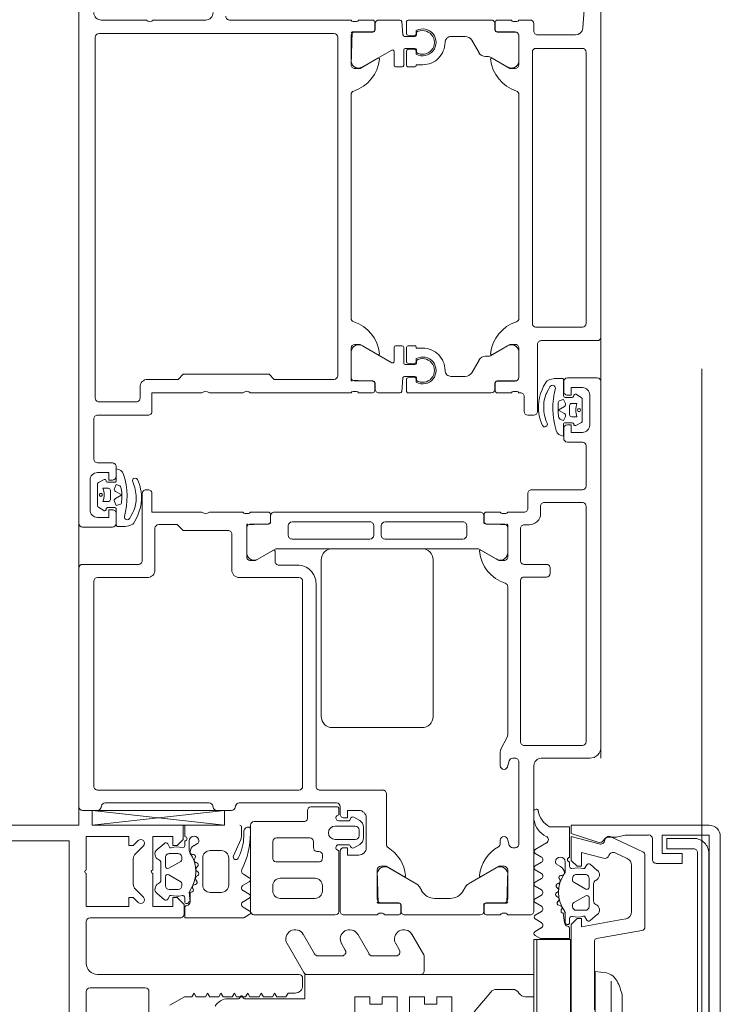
# Model space of a CAD drawing. Header units: centimetres. Extents: x -1434 to 23895, y -8842 to 3590.
# Tile 59 of 75: x 22535 to 22545, y 1428 to 1441. Entities that reach past the tile are written whole.
import ezdxf

# ---------------------------------------------------------------- set-up
doc = ezdxf.new("R2010")
doc.units = ezdxf.units.CM
doc.linetypes.add('Ponad', pattern=[39.688, 23.813, -15.875])
for name, color, linetype, lineweight in [('A-DETL-GENF', 92, 'Continuous', 13), ('A-DOOR', 31, 'Continuous', 13), ('A-FLOR-OVHD', 1, 'Ponad', 9), ('A-GLAZ-CWMG', 51, 'Continuous', 9)]:
    doc.layers.add(name, color=color, linetype=linetype, lineweight=lineweight)

# ---------------------------------------------------------------- blocks, each defined once
blk = doc.blocks.new('Rectangular Mullion - SI_CovCap-20mm_Mull-85mm-2281818-piętro typowe I-IV - stan projektowany Klatka schodowa')
at = {"layer": 'A-DETL-GENF', "lineweight": 9}
for p, q in [((-2.5, 12.2), (-2.5, 6.54)), ((-2.29, 12.144), (-2.29, 6.54)), ((-1.26, 5.95), (-1.26, 4.74)), ((-0.32, 5.21), (-0.32, 5.95)), ((-0.27, 6), (0.27, 6)), ((-0.5, 3.15), (-0.5, 5.85)), ((-2.224, 5.235), (-2.118, 5.341)), ((-2.047, 5.37), (-1.713, 5.37)), ((-1.642, 5.341), (-1.536, 5.235)), ((0.27, 5.16), (-0.27, 5.16)), ((-2.176, 5.051), (-2.258, 4.954)), ((-1.502, 4.954), (-1.584, 5.051)), ((-2.12, 4.89), (-2.12, 4.77)), ((-1.95, 4.94), (-2.07, 4.94)), ((-2.016, 4.735), (-1.924, 4.895)), ((-1.765, 5), (-1.995, 5)), ((-1.836, 4.895), (-1.744, 4.735)), ((-1.69, 4.94), (-1.81, 4.94)), ((-1.64, 4.77), (-1.64, 4.89)), ((-2.35, 4.68), (-2.5, 4.68)), ((-2.23, 4.68), (-2.29, 4.68)), ((-2.07, 4.72), (-2.042, 4.72)), ((-1.718, 4.72), (-1.69, 4.72)), ((-1.464, 4.68), (-1.529, 4.68)), ((-2.29, 4.62), (-2.162, 4.62)), ((-2.227, 4.559), (-2.255, 4.51)), ((-2.107, 4.562), (-2.108, 4.577)), ((-2.048, 4.551), (-2.066, 4.54)), ((-1.997, 4.52), (-2.002, 4.533)), ((-1.933, 4.522), (-1.948, 4.508)), ((-1.877, 4.504), (-1.885, 4.517)), ((-1.816, 4.523), (-1.826, 4.506)), ((-1.756, 4.521), (-1.767, 4.531)), ((-1.702, 4.556), (-1.707, 4.536)), ((-1.646, 4.568), (-1.659, 4.575)), ((-1.7, 4.44), (-2.06, 4.44)), ((-2.16, 4.34), (-2.16, 4.19)), ((-1.6, 4.19), (-1.6, 4.34)), ((-0.175, 3.96), (-0.175, 4.099)), ((-2.31, 3.929), (-2.089, 4.027)), ((-2.06, 4.09), (-1.7, 4.09)), ((-2.48, 3.92), (-2.351, 3.92)), ((-2.476, 3.83), (-2.476, 3.82)), ((-2.355, 3.89), (-2.416, 3.89)), ((-1.843, 3.895), (-1.796, 3.815)), ((-1.744, 3.815), (-1.696, 3.899)), ((-1.625, 3.899), (-1.576, 3.815)), ((-1.524, 3.815), (-1.475, 3.899)), ((-1.404, 3.899), (-1.355, 3.815)), ((-0.21, 3.929), (-0.185, 3.943)), ((-0.185, 3.897), (-0.21, 3.911)), ((-0.913, 3.308), (-0.525, 3.084)), ((-0.775, 2.94), (-1.038, 3.092)), ((-0.5, 3.041), (-0.5, 1.52)), ((-0.35, 3.1), (-0.45, 3.1)), ((-0.75, 2.571), (-0.75, 2.897)), ((-0.913, 2.578), (-0.825, 2.528)), ((-0.775, 2.21), (-1.038, 2.362)), ((-0.75, 1.845), (-0.75, 2.167)), ((-0.913, 1.852), (-0.825, 1.802)), ((-0.762, 1.477), (-1.038, 1.636)), ((-0.55, 1.47), (-0.737, 1.47)), ((-0.3, 0.502), (-0.3, 0.287)), ((-2.175, -0.018), (-2.263, -0.17)), ((-2.073, -0.102), (-2.124, -0.017)), ((-1.955, -0.017), (-2.005, -0.102)), ((-1.853, -0.102), (-1.903, -0.017)), ((-1.736, -0.017), (-1.785, -0.102)), ((-1.634, -0.103), (-1.684, -0.017)), ((-1.516, -0.017), (-1.565, -0.102)), ((-1.414, -0.103), (-1.464, -0.017)), ((-1.296, -0.017), (-1.345, -0.103)), ((-1.196, -0.098), (-1.244, -0.017)), ((-1.075, -0.016), (-1.123, -0.099)), ((-1.975, -0.31), (-1.947, -0.359)), ((-1.828, -0.377), (-1.827, -0.362)), ((-1.786, -0.34), (-1.768, -0.351)), ((-1.722, -0.333), (-1.717, -0.32)), ((-1.668, -0.308), (-1.653, -0.322)), ((-1.605, -0.317), (-1.597, -0.304)), ((-1.546, -0.306), (-1.536, -0.323)), ((-1.487, -0.331), (-1.476, -0.321)), ((-1.427, -0.336), (-1.422, -0.356)), ((-1.379, -0.375), (-1.366, -0.368)), ((-1.882, -0.42), (-2.01, -0.42)), ((-2.01, -0.48), (-1.95, -0.48)), ((-1.79, -0.52), (-1.762, -0.52)), ((-1.438, -0.52), (-1.41, -0.52)), ((-1.249, -0.48), (-1.184, -0.48)), ((-1.84, -0.69), (-1.84, -0.57)), ((-1.736, -0.535), (-1.644, -0.695)), ((-1.556, -0.695), (-1.464, -0.535)), ((-1.36, -0.57), (-1.36, -0.69)), ((-1.978, -0.754), (-1.896, -0.851)), ((-1.67, -0.74), (-1.79, -0.74)), ((-1.41, -0.74), (-1.53, -0.74)), ((-1.304, -0.851), (-1.222, -0.754)), ((-1.715, -0.8), (-1.485, -0.8)), ((-1.09, -1.449), (-0.982, -0.84)), ((-0.953, -0.815), (-0.025, -0.815)), ((-2.344, -1.034), (-2.145, -1.461)), ((0.408, -1.036), (-0.408, -1.036)), ((-2.055, -1.252), (-2.131, -1.089)), ((-0.225, -1.183), (0.225, -1.183)), ((-1.342, -1.31), (-1.964, -1.31)), ((-2.1, -1.49), (-1.139, -1.49)), ((-2.32, -1.59), (-2.04, -1.59)), ((2.135, -2.195), (-2.135, -2.195)), ((-2.125, -2.345), (2.125, -2.345)), ((2.35, -2.5), (-2.35, -2.5))]:
    blk.add_line(p, q, dxfattribs=at)
at = {"layer": 'A-DETL-GENF', "lineweight": 9, "flags": 128}
for points in [[(-2.5, 6.1), (-2.5, 6.379), (-2.5, 6.7)], [(2.29, 6.7), (2.29, 6.379), (2.29, 6.23), (1.12, 6.23), (-1.12, 6.23), (-2.29, 6.23), (-2.29, 6.379), (-2.29, 6.7)], [(-1.905, 6), (-2.35, 6), (-2.35, 5.43), (-2.23, 5.43), (-2.23, 5.37), (-2.295, 5.305)], [(-1.465, 5.305), (-1.53, 5.37), (-1.53, 5.43), (-1.41, 5.43), (-1.41, 6), (-1.855, 6)], [(-0.65, 6), (-1.12, 6), (-1.21, 6)], [(-1.905, 5.11), (-2.35, 5.11), (-2.35, 4.84), (-2.23, 4.84), (-2.23, 4.78), (-2.31, 4.7), (-2.5, 4.7)], [(-1.31, 4.69), (-1.44, 4.69), (-1.53, 4.78), (-1.53, 4.84), (-1.41, 4.84), (-1.41, 5.11), (-1.855, 5.11)], [(-2.25, 4.909), (-2.2, 4.88), (-2.2, 4.867)], [(-1.56, 4.867), (-1.56, 4.88), (-1.51, 4.909)], [(-0.087, 4.88), (-0.2, 4.684), (-0.2, 4.584), (-0.25, 4.555), (-0.2, 4.526), (-0.2, 4.404), (-0.25, 4.375), (-0.2, 4.346), (-0.2, 4.224), (-0.25, 4.195), (-0.2, 4.166), (-0.2, 4.044), (-0.25, 4.015), (-0.2, 3.986), (-0.2, 3.864), (-0.25, 3.835), (-0.2, 3.806), (-0.2, 3.684), (-0.25, 3.655), (-0.2, 3.626), (-0.2, 3.504), (-0.25, 3.475), (-0.2, 3.446), (-0.2, 3.324), (-0.25, 3.295), (-0.25, 3.2)], [(-1.303, 3.815), (-1.26, 3.89), (-1.26, 4.68), (-1.395, 4.68)], [(-1.605, 4.62), (-1.475, 4.61), (-1.602, 4.61), (-1.602, 4.594)], [(-0.264, 0.578), (0, 0.8)], [(0, 1.1), (-0.2, 1.1), (-0.2, 1.3), (-0.1, 1.3), (-0.1, 1.466), (-0.2, 1.466), (-0.2, 1.666), (0, 1.666)], [(0, 1.833), (-0.2, 1.833), (-0.2, 2.033), (-0.1, 2.033), (-0.1, 2.2), (-0.2, 2.2), (-0.2, 2.4), (0, 2.4)], [(-0.2, 0.113), (-0.2, 0), (-0.5, 0), (-0.5, 3.07), (-0.175, 3.07), (-0.175, 3.88)], [(-1.115, -0.48), (-0.98, -0.48), (-0.98, -0.09), (-1.023, -0.016)], [(-2.48, -0.211), (-2.48, -0.48), (-2.07, -0.48)], [(-1.203, -0.42), (-1.325, -0.42), (-1.322, -0.394), (-1.195, -0.41)], [(-2.5, -2.35), (-2.5, -0.5), (-2.39, -0.5), (-2.273, -0.858)], [(-2.058, -0.934), (-2.136, -0.64), (-1.95, -0.64), (-1.95, -0.58), (-2.03, -0.5), (-2.35, -0.5), (-2.25, -0.874)], [(1.244, -1.227), (1.14, -0.64), (1.25, -0.64), (1.25, -0.58), (1.17, -0.5), (-1.17, -0.5), (-1.25, -0.58), (-1.25, -0.64), (-1.14, -0.64), (-1.244, -1.227)], [(-1.92, -0.667), (-1.92, -0.68), (-1.97, -0.709)], [(-1.23, -0.709), (-1.28, -0.68), (-1.28, -0.667)], [(0.52, -0.974), (0.54, -0.821), (-0.54, -0.821), (-0.52, -0.974)], [(-2.34, -1.001), (-2.34, -1.106), (-2.37, -1.224), (-2.37, -1.539)], [(-1.99, -1.64), (-1.99, -1.99), (-2.12, -1.99), (-2.12, -1.72), (-2.37, -1.72), (-2.37, -2.35), (2.37, -2.35), (2.37, -1.72), (2.12, -1.72), (2.12, -1.99), (1.99, -1.99), (1.99, -1.64)], [(-2.185, -2.145), (-2.185, -1.785), (-2.325, -1.785), (-2.325, -2.145)]]:
    blk.add_lwpolyline(points, dxfattribs=at)
for points in [[(0.97, 0), (-0.97, 0), (-0.97, -0.04), (0.97, -0.04)], [(0.97, -0.04), (-0.97, -0.04), (-0.97, -0.49), (0.97, -0.49)]]:
    blk.add_lwpolyline(points, close=True, dxfattribs=at)
at = {"layer": 'A-DETL-GENF', "lineweight": 9}
for centre, radius, start, end in [((-1.88, 5.994), 0.0256, 12.6804, 167.3196), ((-1.21, 5.95), 0.05, 90, 180), ((-0.65, 5.85), 0.15, 360, 90), ((-0.27, 5.95), 0.05, 90, 180), ((-2.259, 5.27), 0.05, 135, 315), ((-2.047, 5.27), 0.1, 90, 135), ((-1.713, 5.27), 0.1, 45, 90), ((-1.501, 5.27), 0.05, 225, 45), ((-0.27, 5.21), 0.05, 180, 270), ((-2.115, 5), 0.08, 22.6134, 140.0011), ((-1.995, 5.05), 0.05, 202.6202, 269.9974), ((-1.88, 5.104), 0.0256, 12.6804, 167.3196), ((-1.765, 5.05), 0.05, 269.9966, 337.3769), ((-1.645, 5), 0.08, 40.0008, 157.375), ((-2.235, 4.935), 0.03, 140.0081, 239.9928), ((-2.07, 4.89), 0.05, 89.9877, 180.0079), ((-1.95, 4.91), 0.03, 329.9953, 90.0042), ((-1.81, 4.91), 0.03, 89.9965, 209.9951), ((-1.69, 4.89), 0.05, 0.007, 89.9886), ((-1.525, 4.935), 0.03, 299.9961, 40.0091), ((-1.896, 4.789), 0.314, 165.4957, 194.4999), ((-2.07, 4.77), 0.05, 179.9875, 270.008), ((-1.69, 4.77), 0.05, 270.0068, 359.9887), ((-1.864, 4.789), 0.314, 346.8002, 14.4808), ((-2.32, 4.68), 0.03, 179.9978, 359.9978), ((-2.23, 4.71), 0.03, 270.903, 359.9793), ((-2.042, 4.75), 0.03, 269.9857, 330.0042), ((-1.718, 4.75), 0.03, 209.9928, 270.0084), ((-1.529, 4.71), 0.03, 166.8002, 269.9978), ((-1.483, 4.653), 0.033, 269.9978, 54.9077), ((-1.475, 4.66), 0.05, 269.9889, 352.8241), ((-1.395, 4.65), 0.03, 90.0008, 172.8093), ((-1.31, 4.74), 0.05, 270, 0), ((-2.29, 4.555), 0.065, 89.9978, 269.9978), ((-2.29, 4.53), 0.04, 269.9978, 330.004), ((-2.141, 4.509), 0.1, 90.8249, 149.9955), ((-2.162, 4.57), 0.05, 54.9199, 89.9978), ((-2.142, 4.575), 0.0339, 3.0003, 90.8195), ((-1.88, 4.971), 0.44, 234.9199, 305.839), ((-2.08, 4.564), 0.0272, 183.0125, 299.9868), ((-2.032, 4.523), 0.0316, 18.0011, 119.9907), ((-1.969, 4.529), 0.03, 197.9969, 314.9972), ((-1.911, 4.499), 0.0316, 32.9873, 135.0068), ((-1.852, 4.521), 0.03, 212.9992, 329.9975), ((-1.788, 4.507), 0.0316, 48.0004, 149.9952), ((-1.736, 4.543), 0.03, 227.9949, 345.0023), ((-1.673, 4.548), 0.03, 63.0009, 164.9963), ((-1.632, 4.594), 0.03, 243.0068, 359.9866), ((-1.605, 4.59), 0.03, 89.9978, 125.839), ((-2.06, 4.34), 0.1, 89.9978, 179.9978), ((-1.7, 4.34), 0.1, 359.9978, 89.9978), ((0.025, 4.099), 0.2, 120, 180), ((-2.06, 4.19), 0.1, 179.9978, 269.9978), ((-1.7, 4.19), 0.1, 269.9978, 359.9978), ((-2.355, 4.52), 0.63, 269.9981, 298.0699), ((-2.075, 3.995), 0.035, 298.0726, 113.9962), ((-2.48, 3.94), 0.02, 180.0061, 269.9938), ((-2.416, 3.83), 0.06, 89.9876, 180.0101), ((-2.389, 4.87), 1.07, 270.0066, 296.658), ((-2.351, 4.02), 0.1, 270.0023, 293.9916), ((-1.886, 3.868), 0.051, 31.8047, 116.6592), ((-1.66, 3.879), 0.041, 29.9963, 149.9993), ((-1.44, 3.879), 0.041, 30.003, 149.9925), ((-0.205, 3.92), 0.01, 120.0303, 239.9802), ((-0.195, 3.96), 0.02, 300.0303, 360), ((-0.195, 3.88), 0.02, 360, 59.9802), ((-2.456, 3.82), 0.02, 179.9598, 270.0205), ((-1.77, 3.83), 0.03, 209.9942, 330.0014), ((-1.55, 3.83), 0.03, 209.9942, 330.0014), ((-1.329, 3.83), 0.03, 209.9942, 330.0014), ((-0.975, 3.2), 0.125, 60, 240), ((-0.35, 3.2), 0.1, 270, 0), ((-0.55, 3.041), 0.05, 0, 60), ((-0.45, 3.15), 0.05, 180, 270), ((-0.8, 2.897), 0.05, 360, 60), ((-0.975, 2.47), 0.125, 60, 240), ((-0.8, 2.571), 0.05, 240, 360), ((-0.8, 2.167), 0.05, 0, 60), ((-0.975, 1.744), 0.125, 60, 240), ((-0.8, 1.845), 0.05, 240, 0), ((-0.737, 1.52), 0.05, 240, 270), ((-0.55, 1.52), 0.05, 270, 360), ((-0.2, 0.502), 0.1, 130, 180), ((-0.2, 0.287), 0.1, 180, 240), ((-0.3, 0.113), 0.1, 360, 60), ((-2.687, -0.031), 0.03, 89.9022, 261.6433), ((-2.733, -0.343), 0.286, 27.5921, 81.6433), ((-2.614, -0.291), 0.291, 25.3637, 80.4545), ((-2.149, -0.033), 0.03, 30.7154, 150.1649), ((-2.039, -0.078), 0.0417, 215.132, 324.868), ((-1.929, -0.032), 0.03, 30.5887, 149.5346), ((-1.819, -0.078), 0.0415, 215.012, 324.988), ((-1.71, -0.032), 0.03, 30.1448, 149.5346), ((-1.6, -0.077), 0.043, 217.8436, 323.8234), ((-1.49, -0.032), 0.03, 30.3449, 149.5346), ((-1.38, -0.079), 0.0419, 215.4665, 324.6999), ((-1.27, -0.033), 0.03, 30.3446, 149.7685), ((-1.159, -0.08), 0.0416, 206.9541, 331.568), ((-1.049, -0.031), 0.03, 29.7965, 150.132), ((-2.306, -0.145), 0.05, 205.3637, 330.1649), ((-2.01, -0.355), 0.065, 90, 270), ((-2.01, -0.33), 0.04, 29.9937, 90), ((-1.861, -0.309), 0.1, 210.0023, 269.1728), ((-1.862, -0.375), 0.0339, 269.1783, 356.9975), ((-1.6, -0.771), 0.44, 54.1588, 125.0779), ((-1.8, -0.364), 0.0272, 60.011, 176.9853), ((-1.752, -0.323), 0.0316, 240.007, 341.9967), ((-1.689, -0.329), 0.03, 45.0005, 162.0009), ((-1.631, -0.299), 0.0316, 224.991, 327.0104), ((-1.572, -0.321), 0.03, 30.0003, 146.9985), ((-1.508, -0.307), 0.0316, 210.0026, 311.9974), ((-1.456, -0.343), 0.03, 14.9955, 132.0028), ((-1.393, -0.348), 0.03, 195.0015, 296.9968), ((-1.352, -0.394), 0.03, 0.0112, 116.991), ((-2.04, -0.48), 0.03, 0, 180), ((-1.95, -0.51), 0.03, 0.0185, 89.0948), ((-1.616, -0.589), 0.314, 165.4979, 194.5021), ((-1.882, -0.37), 0.05, 270, 305.0779), ((-1.79, -0.57), 0.05, 89.9897, 180.0103), ((-1.762, -0.55), 0.03, 29.9936, 90.0121), ((-1.438, -0.55), 0.03, 89.9893, 150.005), ((-1.41, -0.57), 0.05, 0.009, 89.991), ((-1.325, -0.39), 0.03, 234.1588, 270), ((-1.584, -0.589), 0.314, 345.517, 13.1975), ((-1.249, -0.51), 0.03, 90, 193.1975), ((-1.203, -0.453), 0.033, 305.0901, 90), ((-1.195, -0.46), 0.05, 7.1737, 90.0088), ((-1.115, -0.45), 0.03, 187.1885, 269.997), ((-1.955, -0.735), 0.03, 120.0049, 219.9897), ((-1.79, -0.69), 0.05, 179.9899, 270.0101), ((-1.67, -0.71), 0.03, 269.9936, 30.0024), ((-1.53, -0.71), 0.03, 150.0027, 270.0013), ((-1.41, -0.69), 0.05, 270.0092, 359.9908), ((-1.245, -0.735), 0.03, 319.9887, 60.0017), ((-2.34, -0.88), 0.07, 300.0064, 18), ((-2.308, -0.89), 0.06, 278.4417, 15), ((-1.835, -0.8), 0.08, 219.9967, 337.3844), ((-1.715, -0.85), 0.05, 90.0003, 157.3776), ((-1.485, -0.85), 0.05, 22.6209, 90.0012), ((-1.365, -0.8), 0.08, 202.6228, 319.9969), ((-0.953, -0.845), 0.03, 90, 170), ((-2.29, -1.009), 0.06, 98.4417, 205), ((-2.27, -1.001), 0.07, 120.0064, 180), ((-2.077, -1.064), 0.06, 108.8192, 205), ((-2.116, -0.95), 0.06, 288.8192, 15), ((-0.307, -0.921), 0.22, 193.9707, 242.728), ((0, -0.291), 0.921, 243.7078, 255.8284), ((-1.964, -1.21), 0.1, 205, 270), ((-1.342, -1.21), 0.1, 270, 350), ((-1.139, -1.44), 0.05, 270, 350), ((-2.319, -1.539), 0.0512, 180.5709, 268.6482), ((-2.1, -1.44), 0.05, 205, 270), ((-2.04, -1.64), 0.05, 0, 90.0001), ((-2.125, -2.145), 0.2, 179.9718, 270.0352), ((-2.135, -2.145), 0.0499, 179.8796, 270.0225), ((-2.35, -2.35), 0.15, 179.9938, 270.0062)]:
    blk.add_arc(centre, radius, start, end, dxfattribs=at)
blk = doc.blocks.new('Schueco_FWS_ADS-70-HD_inw_Family-01 - FWS SI insert unit-2308021-piętro typowe I-IV - stan projektowany Klatka schodowa')
at = {"layer": 'A-DETL-GENF', "lineweight": 9}
for p, q in [((-48.75, 6.1), (48.75, 6.1)), ((47.85, -0.9), (-47.85, -0.9))]:
    blk.add_line(p, q, dxfattribs=at)
at = {"layer": 'A-DOOR'}
for p, q in [((-45.3, 6.1), (-48.5, 6.1)), ((-48.55, 6.05), (-48.55, 5.851)), ((-45.25, 5.3), (-45.25, 6.05)), ((-44.75, 5.65), (-44.75, 6.05)), ((-44.12, 5.95), (-44.52, 5.95)), ((-48.55, 4.147), (-48.75, 5.922)), ((-48.277, 5.85), (-48.277, 3.15)), ((-45.477, 5.9), (-48.227, 5.9)), ((-45.426, 5.18), (-45.426, 5.85)), ((-44.484, 5.838), (-44.53, 5.766)), ((-44.171, 5.848), (-44.467, 5.848)), ((-44.114, 5.763), (-44.153, 5.837)), ((-43.89, 5.85), (-43.89, 5.65)), ((-43.3, 5.9), (-43.84, 5.9)), ((-43.25, 5.17), (-43.25, 5.85)), ((-43.07, 5.33), (-43.07, 5.83)), ((-43.02, 5.88), (-38.18, 5.88)), ((-38.13, 5.83), (-38.13, 2.68)), ((-48.51, 5.802), (-48.49, 5.798)), ((-48.45, 5.749), (-48.45, 4.352)), ((-44.489, 5.715), (-44.489, 5.619)), ((-44.409, 5.778), (-44.409, 5.708)), ((-44.379, 5.678), (-44.259, 5.678)), ((-44.229, 5.708), (-44.229, 5.778)), ((-44.148, 5.619), (-44.148, 5.714)), ((-37.95, 5.8), (-37.95, 5.2)), ((-44.509, 5.599), (-44.723, 5.599)), ((-44.57, 5.6), (-44.7, 5.6)), ((-43.971, 5.599), (-44.128, 5.599)), ((-43.94, 5.6), (-44.07, 5.6)), ((-44.046, 5.501), (-44.045, 5.501)), ((-44.145, 5.378), (-44.17, 5.367)), ((-44.3, 5.25), (-45.2, 5.25)), ((-44.25, 5.17), (-44.25, 5.2)), ((-42.87, 5.28), (-43.02, 5.28)), ((-44.767, 5.08), (-45.327, 5.08)), ((-37.95, 5.1), (-37.95, 4.4)), ((-48.55, 4.25), (-48.55, 4.052)), ((-48.49, 4.303), (-48.51, 4.299)), ((-44.55, 3.9), (-44.55, 4.35)), ((-42.95, 3.9), (-42.95, 4.35)), ((-48.51, 4.003), (-48.49, 3.999)), ((-45.327, 4.05), (-44.847, 4.05)), ((-37.95, 4.08), (-37.95, 2.45)), ((-48.45, 3.95), (-48.45, 2.644)), ((-45.426, 3.15), (-45.426, 3.95)), ((-45.109, 3.849), (-44.761, 3.849)), ((-44.57, 3.827), (-44.57, 3.873)), ((-49.95, 3.755), (-49.95, 2.668)), ((-48.75, 3.8), (-49.9, 3.8)), ((-48.7, 3.088), (-48.7, 3.755)), ((-45.048, 3.47), (-45.18, 3.699)), ((-44.711, 3.799), (-44.711, 3.559)), ((-44.55, 3.562), (-44.55, 3.8)), ((-42.95, 2.45), (-42.95, 3.8)), ((-49.56, 3.5), (-49.63, 3.5)), ((-49.24, 3.459), (-49.24, 2.875)), ((-48.965, 3.5), (-49.186, 3.5)), ((-48.92, 3.004), (-48.92, 3.45)), ((-45.21, 3.47), (-45.074, 3.47)), ((-45.041, 0.756), (-45.041, 3.445)), ((-44.681, 3.529), (-44.6, 3.529)), ((-44.678, 3.532), (-44.58, 3.532)), ((-44.55, 3.479), (-44.55, 0.721)), ((-49.73, 3.4), (-49.73, 2.934)), ((-49.46, 2.934), (-49.46, 3.4)), ((-45.26, 3.17), (-45.26, 3.42)), ((-44.911, 2.197), (-44.911, 3.242)), ((-44.861, 3.292), (-44.731, 3.292)), ((-44.681, 3.242), (-44.681, 2.197)), ((-48.227, 3.1), (-45.477, 3.1)), ((-49.1, 2.884), (-49.1, 2.914)), ((-49.046, 2.954), (-48.965, 2.954)), ((-48.55, 3.034), (-48.659, 3.034)), ((-48.5, 2.644), (-48.5, 2.989)), ((-48.228, 2.92), (-45.51, 2.92)), ((-49.63, 2.834), (-49.56, 2.834)), ((-49.186, 2.834), (-49.145, 2.834)), ((-48.277, 2.017), (-48.277, 2.88)), ((-47.29, 2.85), (-45.19, 2.85)), ((-48.94, 2.664), (-48.94, 2.394)), ((-48.76, 2.394), (-48.76, 2.664)), ((-47.44, 1.5), (-47.44, 2.7)), ((-45.04, 2.7), (-45.04, 1.5)), ((-49.95, 2.547), (-49.95, 2.1)), ((-49.909, 2.614), (-49.089, 2.614)), ((-49.1, 2.597), (-49.9, 2.597)), ((-49.01, 2.61), (-49.01, 2.486)), ((-48.69, 2.488), (-48.69, 2.61)), ((-48.611, 2.614), (-48.53, 2.614)), ((-48.5, 2.597), (-48.6, 2.597)), ((-38.18, 2.63), (-42.72, 2.63)), ((-49.052, 2.413), (-49.007, 2.334)), ((-48.685, 2.334), (-48.64, 2.413)), ((-42.93, 2.377), (-42.93, 2.423)), ((-42.789, 2.159), (-42.789, 2.399)), ((-42.739, 2.449), (-42.391, 2.449)), ((-38.95, 2.45), (-41.95, 2.45)), ((-38.161, 2.449), (-38.509, 2.449)), ((-38.111, 2.159), (-38.111, 2.399)), ((-37.97, 2.423), (-37.97, 2.377)), ((-48.65, 2.247), (-49.05, 2.247)), ((-48.92, 2.284), (-48.772, 2.284)), ((-48.89, 2.344), (-48.81, 2.344)), ((-42.95, 2.162), (-42.95, 2.35)), ((-42.321, 2.296), (-42.546, 1.905)), ((-38.578, 2.296), (-38.354, 1.905)), ((-37.95, 2.35), (-37.95, 2.162)), ((-44.731, 2.147), (-44.861, 2.147)), ((-42.822, 2.132), (-42.92, 2.132)), ((-42.9, 2.129), (-42.819, 2.129)), ((-38, 2.129), (-38.081, 2.129)), ((-37.98, 2.132), (-38.078, 2.132)), ((-49.95, 2), (-49.95, 1.812)), ((-49.93, 2.073), (-49.93, 2.027)), ((-49.791, 1.809), (-49.791, 2.049)), ((-49.741, 2.099), (-49.391, 2.099)), ((-44.911, 1.995), (-44.911, 0.95)), ((-44.731, 2.045), (-44.861, 2.045)), ((-44.681, 0.95), (-44.681, 1.995)), ((-42.95, 1.791), (-42.95, 2.079)), ((-37.95, 1.791), (-37.95, 2.079)), ((-49.321, 1.946), (-49.538, 1.571)), ((-49.007, 1.977), (-48.325, 1.977)), ((-42.529, 1.875), (-42.34, 1.875)), ((-42.32, 1.855), (-42.32, 1.765)), ((-38.58, 1.855), (-38.58, 1.765)), ((-38.371, 1.875), (-38.56, 1.875)), ((-49.95, 0.721), (-49.95, 1.729)), ((-49.92, 1.782), (-49.822, 1.782)), ((-49.9, 1.779), (-49.821, 1.779)), ((-42.75, 1.755), (-42.93, 1.771)), ((-42.73, 1.595), (-42.73, 1.735)), ((-42.57, 1.725), (-42.57, 1.595)), ((-42.34, 1.745), (-42.55, 1.745)), ((-38.56, 1.745), (-38.35, 1.745)), ((-38.33, 1.725), (-38.33, 1.595)), ((-38.17, 1.595), (-38.17, 1.735)), ((-38.15, 1.755), (-37.97, 1.771)), ((-42.95, 1.686), (-42.95, 0.571)), ((-42.767, 1.706), (-42.93, 1.706)), ((-42.74, 1.609), (-42.747, 1.688)), ((-42.553, 1.688), (-42.56, 1.609)), ((-42.34, 1.706), (-42.533, 1.706)), ((-42.32, 1.596), (-42.32, 1.686)), ((-38.58, 1.596), (-38.58, 1.686)), ((-38.56, 1.706), (-38.367, 1.706)), ((-38.347, 1.688), (-38.34, 1.609)), ((-38.16, 1.609), (-38.153, 1.688)), ((-38.133, 1.706), (-37.97, 1.706)), ((-37.95, 1.686), (-37.95, 0.571)), ((-49.576, 1.534), (-49.628, 1.504)), ((-42.809, 1.576), (-42.77, 1.576)), ((-42.785, 1.575), (-42.75, 1.575)), ((-42.55, 1.575), (-42.514, 1.575)), ((-42.53, 1.576), (-42.491, 1.576)), ((-38.37, 1.576), (-38.409, 1.576)), ((-38.35, 1.575), (-38.385, 1.575)), ((-38.114, 1.575), (-38.15, 1.575)), ((-38.091, 1.576), (-38.13, 1.576)), ((-49.73, 1.33), (-49.73, 1.12)), ((-45.19, 1.35), (-47.29, 1.35)), ((-42.73, 0.92), (-42.73, 1.111)), ((-38.17, 0.92), (-38.17, 1.111)), ((-49.629, 0.946), (-49.575, 0.915)), ((-49.537, 0.878), (-49.321, 0.504)), ((-44.861, 0.9), (-44.731, 0.9)), ((-42.68, 0.833), (-42.51, 0.735)), ((-38.22, 0.833), (-38.39, 0.735)), ((-49.92, 0.668), (-49.822, 0.668)), ((-49.821, 0.671), (-49.9, 0.671)), ((-45.178, 0.504), (-45.047, 0.731)), ((-44.601, 0.671), (-44.681, 0.671)), ((-44.678, 0.668), (-44.58, 0.668)), ((-49.95, 0.45), (-49.95, 0.638)), ((-49.791, 0.401), (-49.791, 0.641)), ((-44.711, 0.641), (-44.711, 0.401)), ((-44.55, 0.638), (-44.55, 0.45)), ((-42.46, 0.607), (-42.46, 0.649)), ((-42.321, 0.354), (-42.453, 0.582)), ((-38.578, 0.354), (-38.447, 0.582)), ((-38.44, 0.607), (-38.44, 0.649)), ((-49.93, 0.377), (-49.93, 0.423)), ((-48.993, 0.45), (-48.95, 0.45)), ((-47.95, 0.45), (-47.762, 0.45)), ((-47.739, 0.445), (-47.561, 0.355)), ((-44.57, 0.423), (-44.57, 0.377)), ((-42.95, 0.3), (-42.95, 0.488)), ((-42.92, 0.518), (-42.822, 0.518)), ((-42.9, 0.521), (-42.819, 0.521)), ((-42.792, 0.488), (-42.792, 0.25)), ((-42.789, 0.491), (-42.789, 0.251)), ((-38.111, 0.491), (-38.111, 0.251)), ((-38.108, 0.25), (-38.108, 0.488)), ((-38, 0.521), (-38.081, 0.521)), ((-38.078, 0.518), (-37.98, 0.518)), ((-37.95, 0.488), (-37.95, 0.3)), ((-49.95, 0.05), (-49.95, 0.35)), ((-49.391, 0.351), (-49.741, 0.351)), ((-49.05, 0.283), (-49.05, 0.25)), ((-48.95, 0.35), (-49.016, 0.33)), ((-47.884, 0.33), (-47.95, 0.35)), ((-47.85, 0.25), (-47.85, 0.283)), ((-47.538, 0.35), (-45.55, 0.35)), ((-44.761, 0.351), (-45.108, 0.351)), ((-44.55, 0.35), (-44.55, 0.13)), ((-42.93, 0.227), (-42.93, 0.273)), ((-37.97, 0.273), (-37.97, 0.227)), ((-49, 0.2), (-47.9, 0.2)), ((-45.47, 0.18), (-47.63, 0.18)), ((-44.77, 0.18), (-45.2, 0.18)), ((-42.95, 0.18), (-42.95, 0.2)), ((-42.742, 0.2), (-42.35, 0.2)), ((-42.739, 0.201), (-42.391, 0.201)), ((-41.95, 0.2), (-38.95, 0.2)), ((-38.55, 0.2), (-38.158, 0.2)), ((-38.161, 0.201), (-38.509, 0.201)), ((-37.95, 0.2), (-37.95, 0.05)), ((-47.68, 0.13), (-47.68, -0.65)), ((-45.42, -0.17), (-45.42, 0.13)), ((-45.25, 0.13), (-45.25, -0.17)), ((-44.72, 0.06), (-44.72, 0.13)), ((-44.5, 0.08), (-44.3, 0.08)), ((-44.25, 0.03), (-44.25, -0.65)), ((-43.25, 0), (-43.25, 0.08)), ((-43.2, 0.13), (-43, 0.13)), ((-38.38, 0.02), (-42.02, 0.02)), ((-38, 0), (-38.1, 0)), ((-47.95, 0), (-49.9, 0)), ((-47.85, -0.75), (-47.85, -0.1)), ((-44.47, -0.09), (-44.57, -0.09)), ((-42.3, -0.05), (-43.2, -0.05)), ((-42.25, -0.85), (-42.25, -0.1)), ((-42.07, -0.03), (-42.07, -0.65)), ((-38.33, -0.65), (-38.33, -0.03)), ((-38.15, -0.05), (-38.15, -0.557)), ((-45.3, -0.22), (-45.37, -0.22)), ((-44.42, -0.65), (-44.42, -0.14)), ((-43.355, -0.178), (-43.33, -0.167)), ((-43.454, -0.301), (-43.455, -0.301)), ((-43.61, -0.65), (-43.61, -0.45)), ((-43.56, -0.4), (-43.43, -0.4)), ((-43.529, -0.399), (-43.372, -0.399)), ((-43.352, -0.419), (-43.352, -0.514)), ((-43.271, -0.508), (-43.271, -0.578)), ((-43.121, -0.478), (-43.241, -0.478)), ((-43.091, -0.578), (-43.091, -0.508)), ((-43.011, -0.515), (-43.011, -0.419)), ((-42.991, -0.399), (-42.776, -0.399)), ((-42.93, -0.4), (-42.8, -0.4)), ((-42.75, -0.45), (-42.75, -0.85)), ((-43.386, -0.563), (-43.346, -0.637)), ((-43.328, -0.648), (-43.033, -0.648)), ((-43.016, -0.638), (-42.969, -0.566)), ((-47.63, -0.7), (-44.47, -0.7)), ((-44.2, -0.7), (-43.66, -0.7)), ((-43.38, -0.75), (-42.98, -0.75)), ((-42.02, -0.7), (-38.38, -0.7)), ((-42.8, -0.9), (-47.7, -0.9)), ((-35, -0.9), (-42.2, -0.9))]:
    blk.add_line(p, q, dxfattribs=at)
at = {"layer": 'A-DOOR', "flags": 128}
for points in [[(-44.7, 6.1), (-37.45, 6.1), (-37.45, 5.76), (-37.56, 5.65), (-37.62, 5.65), (-37.62, 5.8)], [(-48.75, 4.147), (-48.75, 5.922), (-48.55, 5.922), (-48.55, 4.147), (-48.75, 4.147), (-48.55, 5.922)], [(-44.62, 5.85), (-44.62, 5.7), (-44.52, 5.7), (-44.52, 5.65)], [(-44.12, 5.65), (-44.12, 5.7), (-44.02, 5.7), (-44.02, 5.85)], [(-44.743, 5.578), (-44.743, 5.478), (-44.74, 5.457)], [(-44.406, 5.624), (-44.459, 5.599), (-44.447, 5.55)], [(-44.271, 5.611), (-44.319, 5.526), (-44.367, 5.611)], [(-44.191, 5.564), (-44.188, 5.572), (-44.178, 5.599), (-44.233, 5.624)], [(-44.556, 5.376), (-44.597, 5.397), (-44.629, 5.416)], [(-44.42, 5.528), (-44.366, 5.524), (-44.29, 5.526), (-44.233, 5.532)], [(-44.711, 5.378), (-44.704, 5.369), (-44.638, 5.331), (-44.591, 5.31), (-44.539, 5.291), (-44.487, 5.275), (-44.434, 5.266), (-44.379, 5.262)], [(-42.77, 2.68), (-42.77, 3.48), (-42.7, 3.55), (-42.7, 4.7), (-42.77, 4.77), (-42.77, 5.18)], [(-44.796, 4.1), (-44.796, 4.7), (-44.716, 4.78), (-44.716, 5.03)], [(-44.55, 4.45), (-44.55, 5.12), (-44.3, 5.12)], [(-42.95, 4.45), (-42.95, 5.12), (-43.2, 5.12)], [(-45.15, 3.85), (-44.72, 3.85), (-44.708, 3.562)], [(-45.062, 3.491), (-45.2, 3.73), (-45.2, 3.8)], [(-49.15, 2.347), (-49.15, 2.497), (-49.05, 2.497), (-49.05, 2.547)], [(-48.65, 2.547), (-48.65, 2.497), (-48.55, 2.497), (-48.55, 2.347)], [(-42.35, 2.45), (-42.78, 2.45), (-42.792, 2.162)], [(-42.438, 2.091), (-42.3, 2.33), (-42.3, 2.4)], [(-38.6, 2.4), (-38.6, 2.33), (-38.462, 2.091)], [(-38.108, 2.162), (-38.108, 2.438), (-38.55, 2.45)], [(-49.792, 1.812), (-49.792, 2.088), (-49.35, 2.1)], [(-49.3, 2.05), (-49.3, 1.98), (-49.438, 1.741)], [(-42.35, 1.491), (-42.35, 1.576), (-42.34, 1.576)], [(-38.55, 1.491), (-38.55, 1.576), (-38.56, 1.576)], [(-49.3, 0.4), (-49.3, 0.47), (-49.438, 0.709)], [(-45.061, 0.71), (-45.2, 0.47), (-45.2, 0.4)], [(-49.792, 0.638), (-49.792, 0.362), (-49.35, 0.35)], [(-45.15, 0.35), (-44.72, 0.35), (-44.708, 0.638)], [(-42.3, 0.25), (-42.3, 0.32), (-42.438, 0.559)], [(-38.462, 0.559), (-38.6, 0.32), (-38.6, 0.25)], [(-42.789, -0.178), (-42.796, -0.169), (-42.862, -0.131), (-42.909, -0.11), (-42.961, -0.091), (-43.013, -0.075), (-43.066, -0.065), (-43.121, -0.062)], [(-42.944, -0.176), (-42.903, -0.196), (-42.871, -0.216)], [(-42.757, -0.378), (-42.757, -0.278), (-42.76, -0.257)], [(-43.308, -0.363), (-43.312, -0.372), (-43.322, -0.399), (-43.267, -0.424)], [(-43.08, -0.328), (-43.134, -0.324), (-43.21, -0.326), (-43.267, -0.332)], [(-43.228, -0.411), (-43.181, -0.326), (-43.133, -0.411)], [(-43.094, -0.424), (-43.041, -0.399), (-43.053, -0.35)], [(-43.38, -0.45), (-43.38, -0.5), (-43.48, -0.5), (-43.48, -0.65)], [(-42.88, -0.65), (-42.88, -0.5), (-42.98, -0.5), (-42.98, -0.45)], [(-38.057, -0.657), (-37.45, -0.7), (-35.86, -0.7)]]:
    blk.add_lwpolyline(points, dxfattribs=at)
for points in [[(-44.329, 5.823), (-44.336, 5.816), (-44.339, 5.806), (-44.336, 5.796), (-44.329, 5.789), (-44.319, 5.786), (-44.309, 5.789), (-44.302, 5.796), (-44.299, 5.806), (-44.302, 5.816), (-44.309, 5.823), (-44.319, 5.826)], [(-43.171, -0.623), (-43.163, -0.616), (-43.161, -0.606), (-43.163, -0.596), (-43.171, -0.589), (-43.181, -0.586), (-43.191, -0.589), (-43.198, -0.596), (-43.2, -0.606), (-43.198, -0.616), (-43.191, -0.623), (-43.181, -0.626)]]:
    blk.add_lwpolyline(points, close=True, dxfattribs=at)
at = {"layer": 'A-DOOR'}
for centre, radius, start, end in [((-48.5, 6.05), 0.05, 90.0034, 179.9966), ((-45.3, 6.05), 0.05, 0.0003, 89.9997), ((-44.7, 6.05), 0.05, 90.0033, 179.9967), ((-44.52, 5.85), 0.1, 90.0028, 179.9972), ((-44.12, 5.85), 0.1, 0.0006, 89.9994), ((-48.5, 5.851), 0.05, 180, 258.7505), ((-48.227, 5.85), 0.05, 89.9942, 180.0058), ((-45.477, 5.85), 0.05, 0.0006, 89.9994), ((-44.467, 5.829), 0.0194, 89.3559, 150.2801), ((-44.171, 5.829), 0.0195, 25.7729, 91.3605), ((-43.84, 5.85), 0.05, 90.0011, 179.9989), ((-43.3, 5.85), 0.05, 359.9993, 90.0003), ((-43.02, 5.83), 0.05, 90.0002, 180.0007), ((-38.18, 5.83), 0.05, 0.0004, 89.9996), ((-37.85, 5.8), 0.1, 90.001, 179.9994), ((-48.5, 5.749), 0.05, 360, 78.7505), ((-44.513, 5.755), 0.0204, 149.54, 281.4298), ((-44.509, 5.715), 0.0199, 359.7384, 89.9724), ((-44.319, 6.024), 0.262, 249.9155, 290.0845), ((-44.379, 5.708), 0.03, 180.0006, 270.0002), ((-44.259, 5.708), 0.03, 270.0002, 0.0011), ((-44.128, 5.714), 0.0203, 90.7563, 179.5315), ((-44.132, 5.754), 0.0202, 280.671, 26.1989), ((-44.7, 5.65), 0.05, 180.0015, 269.9985), ((-44.723, 5.579), 0.0198, 90.1002, 181.0494), ((-44.57, 5.65), 0.05, 269.9997, 0.0021), ((-44.509, 5.618), 0.0198, 269.9314, 0.6442), ((-44.418, 5.558), 0.03, 193.8461, 266.4935), ((-44.393, 5.596), 0.03, 29.2633, 115.2539), ((-44.245, 5.596), 0.03, 65.3847, 150.7367), ((-44.238, 5.582), 0.05, 275.8441, 338.8235), ((-44.128, 5.618), 0.0198, 179.4155, 270.2997), ((-44.07, 5.65), 0.05, 180, 270), ((-44.072, 5.598), 0.101, 285.2654, 0.3883), ((-43.94, 5.65), 0.05, 269.9997, 0.0003), ((-44.511, 5.496), 0.232, 189.6838, 210.5094), ((-44.613, 5.451), 0.0381, 84.0481, 245.7166), ((-44.347, 6.454), 1, 254.8052, 287.5325), ((-45.2, 5.3), 0.05, 179.9993, 270.0007), ((-44.379, 5.713), 0.38, 242.3164, 270.0234), ((-44.356, 5.845), 0.513, 267.4113, 291.2554), ((-44.351, 5.813), 0.552, 267.0632, 295.426), ((-44.129, 5.347), 0.0351, 295.7331, 115.7331), ((-43.02, 5.33), 0.05, 179.9996, 270.0011), ((-45.327, 5.18), 0.1, 179.9991, 270.0004), ((-44.3, 5.2), 0.05, 359.9965, 90.007), ((-44.3, 5.17), 0.05, 269.9965, 0.0087), ((-43.2, 5.17), 0.05, 179.9987, 270.0004), ((-42.87, 5.18), 0.1, 359.9999, 90.0001), ((-37.897, 5.15), 0.0725, 136.3959, 223.6041), ((-44.767, 5.03), 0.05, 0.0035, 89.9956), ((-44.497, 4.4), 0.0725, 136.3948, 223.6052), ((-43.002, 4.4), 0.0725, 316.3958, 43.6041), ((-37.85, 4.4), 0.1, 180.0006, 269.9994), ((-48.5, 4.25), 0.05, 101.2495, 180), ((-48.5, 4.352), 0.05, 281.2495, 360), ((-44.847, 4.1), 0.05, 269.9939, 0.0009), ((-37.9, 4.08), 0.05, 89.9998, 180.0002), ((-48.5, 4.052), 0.05, 180, 258.7505), ((-48.5, 3.95), 0.05, 360, 78.7505), ((-45.327, 3.95), 0.1, 90, 180), ((-45.15, 3.8), 0.05, 90, 180), ((-45.094, 3.75), 0.1, 98.2097, 211.0525), ((-44.761, 3.799), 0.05, 359.9997, 90), ((-44.72, 3.838), 0.012, 0, 90), ((-44.542, 3.873), 0.0279, 106.4199, 181.1646), ((-43.002, 3.85), 0.0725, 316.3959, 43.6041), ((-49.9, 3.75), 0.05, 90.0028, 174.7063), ((-48.75, 3.75), 0.05, 5.2934, 90.0014), ((-44.542, 3.827), 0.0279, 178.8371, 253.5754), ((-49.63, 3.4), 0.1, 89.9998, 180.0002), ((-49.56, 3.4), 0.1, 0.0002, 90.0002), ((-49.191, 3.45), 0.05, 84.7051, 169.4131), ((-48.97, 3.45), 0.05, 359.9999, 84.7054), ((-45.21, 3.42), 0.05, 90, 180), ((-45.074, 3.484), 0.0138, 270, 30), ((-45.108, 3.438), 0.0682, 5.9052, 27.989), ((-44.68, 3.56), 0.0311, 182.0507, 267.9493), ((-44.678, 3.562), 0.03, 180, 270), ((-44.6, 3.479), 0.05, 359.9997, 90.0003), ((-44.58, 3.562), 0.03, 270, 360), ((-45.51, 3.17), 0.25, 270, 0), ((-44.861, 3.242), 0.05, 90, 180), ((-44.731, 3.242), 0.05, 360, 90), ((-48.65, 3.083), 0.05, 174.7074, 259.4113), ((-48.227, 3.15), 0.05, 180, 270), ((-45.477, 3.15), 0.05, 270.0035, 359.9965), ((-49.63, 2.934), 0.1, 179.9997, 270.0003), ((-49.56, 2.934), 0.1, 269.9996, 0), ((-49.051, 2.904), 0.05, 84.7063, 169.4124), ((-48.97, 3.004), 0.05, 275.2946, 0.0001), ((-48.55, 2.984), 0.05, 5.2951, 89.9997), ((-48.228, 2.87), 0.05, 90, 168.4444), ((-49.191, 2.884), 0.05, 190.5873, 275.2939), ((-49.15, 2.884), 0.05, 275.2938, 359.9995), ((-47.29, 2.7), 0.15, 89.9985, 180.0015), ((-45.19, 2.7), 0.15, 359.9971, 90.0029), ((-49.9, 2.663), 0.05, 174.7038, 259.4139), ((-49.049, 2.614), 0.0397, 353.4883, 180.4578), ((-48.85, 2.664), 0.09, 0, 180), ((-48.651, 2.614), 0.0397, 359.5422, 186.5117), ((-48.53, 2.644), 0.03, 270, 0), ((-48.5, 2.647), 0.05, 270, 356.7462), ((-42.72, 2.68), 0.05, 180.0018, 269.9982), ((-38.18, 2.68), 0.05, 270.0004, 359.9996), ((-49.9, 2.547), 0.05, 89.9946, 180.0054), ((-49.1, 2.547), 0.05, 0, 90), ((-48.6, 2.547), 0.05, 90, 180), ((-49.026, 2.428), 0.03, 105.0005, 209.9994), ((-49.041, 2.487), 0.0311, 283.0138, 358.4783), ((-48.89, 2.394), 0.05, 180.0233, 269.9767), ((-48.81, 2.394), 0.05, 270.0221, 359.9777), ((-48.66, 2.488), 0.03, 180, 264.5886), ((-48.666, 2.428), 0.03, 329.9999, 84.5886), ((-42.958, 2.423), 0.0279, 358.8354, 73.5801), ((-42.958, 2.377), 0.0279, 286.4246, 1.1629), ((-42.78, 2.438), 0.012, 90, 180), ((-42.739, 2.399), 0.05, 89.9997, 180.0003), ((-42.474, 2.568), 0.5, 275.6226, 342.2516), ((-42.405, 2.35), 0.1, 327.273, 81.8184), ((-42.35, 2.4), 0.05, 0, 90), ((-41.95, 2.4), 0.05, 90, 162.2516), ((-38.95, 2.4), 0.05, 17.7484, 90), ((-38.426, 2.568), 0.5, 197.7484, 264.3774), ((-38.55, 2.4), 0.05, 90, 180), ((-38.494, 2.35), 0.1, 98.1816, 212.727), ((-38.161, 2.399), 0.05, 359.9997, 90.0003), ((-38.12, 2.438), 0.012, 0, 90), ((-37.942, 2.423), 0.0279, 106.4199, 181.1646), ((-37.942, 2.377), 0.0279, 178.8371, 253.5754), ((-49.05, 2.347), 0.1, 180, 270), ((-48.92, 2.384), 0.1, 209.9997, 270.0003), ((-48.772, 2.384), 0.1, 269.9996, 330.0004), ((-48.65, 2.347), 0.1, 270, 360), ((-44.861, 2.197), 0.05, 180, 270), ((-44.731, 2.197), 0.05, 270, 0), ((-42.92, 2.162), 0.03, 180, 270), ((-42.9, 2.079), 0.05, 90, 180), ((-42.822, 2.162), 0.03, 270, 360), ((-42.819, 2.159), 0.03, 270, 0.0079), ((-38.081, 2.159), 0.03, 179.9921, 270), ((-38.078, 2.162), 0.03, 180, 270), ((-38, 2.079), 0.05, 0, 90), ((-37.98, 2.162), 0.03, 270, 0), ((-49.958, 2.073), 0.0279, 358.8354, 73.5801), ((-49.958, 2.027), 0.0279, 286.4246, 1.1629), ((-49.78, 2.088), 0.012, 90, 180), ((-49.741, 2.049), 0.05, 89.9997, 180.0003), ((-49.406, 2), 0.1, 327.273, 81.8184), ((-49.35, 2.05), 0.05, 0, 90), ((-48.325, 2.027), 0.05, 270, 348.4444), ((-44.861, 1.995), 0.05, 90, 180), ((-44.731, 1.995), 0.05, 0, 90), ((-42.426, 2.084), 0.0138, 150, 275.6226), ((-38.474, 2.084), 0.0138, 264.3774, 30), ((-49.474, 2.218), 0.5, 275.6226, 328.129), ((-49.007, 1.927), 0.05, 90, 148.129), ((-42.529, 1.895), 0.02, 150.1202, 270), ((-42.34, 1.855), 0.02, 0.1172, 89.8806), ((-38.56, 1.855), 0.02, 90.1194, 179.8828), ((-38.371, 1.895), 0.02, 270, 29.8798), ((-49.92, 1.812), 0.03, 180, 270), ((-49.9, 1.729), 0.05, 90, 180), ((-49.822, 1.812), 0.03, 270, 0), ((-49.821, 1.809), 0.03, 270, 360), ((-49.426, 1.734), 0.0138, 150, 275.6226), ((-42.93, 1.791), 0.02, 180.112, 269.8836), ((-42.75, 1.735), 0.02, 0.1112, 89.8844), ((-42.55, 1.725), 0.02, 90.1044, 179.8912), ((-42.34, 1.765), 0.02, 270.1134, 359.8888), ((-38.56, 1.765), 0.02, 180.1112, 269.8866), ((-38.35, 1.725), 0.02, 0.1088, 89.8956), ((-38.15, 1.735), 0.02, 90.1156, 179.8888), ((-37.97, 1.791), 0.02, 270.1164, 359.888), ((-42.93, 1.686), 0.02, 90, 180), ((-42.77, 1.606), 0.03, 270, 5.0002), ((-42.767, 1.686), 0.02, 5.0002, 90), ((-42.75, 1.595), 0.02, 270.1142, 359.888), ((-42.55, 1.595), 0.02, 180.1112, 269.8866), ((-42.53, 1.606), 0.03, 174.9998, 270), ((-42.533, 1.686), 0.02, 90, 174.9998), ((-42.34, 1.686), 0.02, 360, 90), ((-42.34, 1.596), 0.02, 270, 0), ((-38.56, 1.686), 0.02, 90, 180), ((-38.56, 1.596), 0.02, 180, 270), ((-38.37, 1.606), 0.03, 270, 5.0002), ((-38.367, 1.686), 0.02, 5.0002, 90), ((-38.35, 1.595), 0.02, 270.1134, 359.8888), ((-38.15, 1.595), 0.02, 180.112, 269.8858), ((-38.13, 1.606), 0.03, 174.9998, 270), ((-38.133, 1.686), 0.02, 90, 174.9998), ((-37.97, 1.686), 0.02, 360, 90), ((-49.53, 1.33), 0.2, 119.3064, 180), ((-49.625, 1.621), 0.1, 299.3064, 330), ((-47.29, 1.5), 0.15, 180.0019, 269.9981), ((-45.19, 1.5), 0.15, 270.0004, 359.9996), ((-42.65, 1.491), 0.18, 151.9104, 28.0896), ((-42.65, 1.492), 0.159, 148.4844, 31.5156), ((-42.65, 1.491), 0.3, 269.9989, 0.0011), ((-38.25, 1.491), 0.3, 179.9989, 270.0011), ((-38.25, 1.491), 0.18, 151.9104, 28.0896), ((-38.25, 1.492), 0.159, 148.4844, 31.5156), ((-42.65, 1.111), 0.0799, 89.9375, 180.0636), ((-38.25, 1.111), 0.0799, 359.9364, 90.0625), ((-49.53, 1.12), 0.2, 180, 240.4316), ((-44.861, 0.95), 0.05, 180, 270), ((-44.731, 0.95), 0.05, 270, 0), ((-49.624, 0.828), 0.1, 30, 60.4316), ((-42.63, 0.92), 0.1, 180.0248, 239.9768), ((-38.27, 0.92), 0.1, 300.0232, 359.9752), ((-49.9, 0.721), 0.05, 180, 270), ((-49.92, 0.638), 0.03, 90, 180), ((-49.822, 0.638), 0.03, 360, 90), ((-49.821, 0.641), 0.03, 0, 90), ((-49.426, 0.716), 0.0138, 84.3774, 210), ((-49.474, 0.232), 0.5, 29.1136, 84.3774), ((-45.026, 0.232), 0.5, 95.6317, 162.2549), ((-45.074, 0.716), 0.0139, 335.9423, 95.6317), ((-45.091, 0.756), 0.05, 330, 360), ((-44.681, 0.641), 0.03, 90, 180), ((-44.678, 0.638), 0.03, 90, 180), ((-44.6, 0.721), 0.05, 269.0112, 359.9918), ((-44.58, 0.638), 0.03, 0, 90), ((-42.56, 0.649), 0.1, 0.0349, 59.965), ((-38.34, 0.649), 0.1, 120.035, 179.9651), ((-42.9, 0.571), 0.05, 180, 270), ((-42.41, 0.607), 0.05, 180, 210), ((-42.426, 0.566), 0.0138, 84.3774, 210), ((-42.474, 0.082), 0.5, 17.7484, 84.3774), ((-38.426, 0.082), 0.5, 95.6226, 162.2516), ((-38.474, 0.566), 0.0138, 330, 95.6226), ((-38.49, 0.607), 0.05, 330, 360), ((-38, 0.571), 0.05, 270, 0), ((-49.958, 0.423), 0.0279, 358.8371, 73.5754), ((-49.741, 0.401), 0.05, 179.9997, 270.0003), ((-49.406, 0.45), 0.1, 278.1816, 32.727), ((-49.35, 0.4), 0.05, 270, 360), ((-48.993, 0.5), 0.05, 209.1274, 270), ((-48.95, 0.4), 0.05, 270, 90), ((-47.95, 0.4), 0.05, 90, 270), ((-47.762, 0.4), 0.05, 63.5083, 90), ((-45.15, 0.4), 0.05, 179.9988, 270.0012), ((-45.094, 0.45), 0.0999, 147.2184, 261.8726), ((-44.761, 0.401), 0.05, 269.9997, 0.0003), ((-44.542, 0.423), 0.0279, 106.4246, 181.1629), ((-42.92, 0.488), 0.03, 90, 180), ((-42.822, 0.488), 0.03, 360, 90), ((-42.819, 0.491), 0.03, 0, 90), ((-38.081, 0.491), 0.03, 90, 180), ((-38.078, 0.488), 0.03, 90, 180), ((-37.98, 0.488), 0.03, 0, 90), ((-49.958, 0.377), 0.0279, 286.4199, 1.1646), ((-49.78, 0.362), 0.012, 180, 270), ((-49, 0.283), 0.05, 108.316, 180), ((-47.9, 0.283), 0.05, 360, 71.684), ((-47.538, 0.4), 0.05, 243.4309, 270), ((-45.55, 0.4), 0.05, 270.4175, 342.2549), ((-44.72, 0.362), 0.012, 270, 360), ((-44.542, 0.377), 0.0279, 178.8354, 253.5801), ((-42.958, 0.273), 0.0279, 358.8371, 73.5754), ((-42.405, 0.3), 0.1, 278.1816, 32.727), ((-38.494, 0.3), 0.1, 147.273, 261.8184), ((-37.942, 0.273), 0.0279, 106.4246, 181.1629), ((-49, 0.25), 0.05, 179.9983, 270.0009), ((-47.9, 0.25), 0.05, 269.9957, 0.0009), ((-47.63, 0.13), 0.05, 90, 180), ((-45.47, 0.13), 0.05, 359.9996, 90.0004), ((-45.2, 0.13), 0.05, 89.9983, 180), ((-44.77, 0.13), 0.05, 359.9965, 90.0026), ((-43, 0.18), 0.05, 270, 0), ((-42.958, 0.227), 0.0279, 286.4199, 1.1646), ((-42.742, 0.25), 0.05, 180, 270), ((-42.739, 0.251), 0.05, 179.9997, 270.0003), ((-42.35, 0.25), 0.05, 270, 0), ((-41.95, 0.25), 0.05, 197.7484, 270), ((-38.95, 0.25), 0.05, 270, 342.2516), ((-38.55, 0.25), 0.05, 180, 270), ((-38.161, 0.251), 0.05, 269.9997, 0.0003), ((-38.158, 0.25), 0.05, 270, 360), ((-37.942, 0.227), 0.0279, 178.8354, 253.5801), ((-49.9, 0.05), 0.05, 179.9974, 270.0026), ((-44.57, 0.06), 0.15, 179.9997, 270.0015), ((-44.5, 0.13), 0.05, 180.0009, 270.0017), ((-44.3, 0.03), 0.05, 359.9983, 90), ((-43.2, 0.08), 0.05, 90.0033, 179.9967), ((-43.2, 0), 0.05, 180.0015, 269.9985), ((-42.02, -0.03), 0.05, 90, 180), ((-38.38, -0.03), 0.05, 360, 90), ((-38.1, -0.05), 0.05, 90, 180), ((-38, 0.05), 0.05, 270, 360), ((-47.95, -0.1), 0.1, 0.0029, 89.9975), ((-44.47, -0.14), 0.05, 359.9965, 90.0017), ((-43.371, -0.147), 0.0351, 115.7331, 295.7331), ((-43.149, -0.613), 0.552, 87.0632, 115.426), ((-43.144, -0.645), 0.513, 87.4113, 111.2554), ((-42.3, -0.1), 0.05, 359.9997, 90.0003), ((-45.37, -0.17), 0.05, 180.0017, 269.9939), ((-45.3, -0.17), 0.05, 269.9965, 0.0079), ((-43.153, -1.254), 1, 74.8052, 107.5325), ((-43.121, -0.513), 0.38, 62.3164, 90.0234), ((-42.887, -0.251), 0.0381, 264.0481, 65.7166), ((-42.989, -0.296), 0.232, 9.6838, 30.5094), ((-43.428, -0.398), 0.101, 105.2654, 180.3883), ((-43.262, -0.382), 0.05, 95.8441, 158.8235), ((-43.082, -0.358), 0.03, 13.8461, 86.4935), ((-42.776, -0.379), 0.0198, 270.1002, 1.0494), ((-43.56, -0.45), 0.05, 90.0009, 179.9991), ((-43.43, -0.45), 0.05, 0.0035, 89.9965), ((-43.371, -0.418), 0.0198, 359.4155, 90.2997), ((-43.372, -0.514), 0.0203, 270.7563, 359.5315), ((-43.241, -0.508), 0.03, 90.0002, 180.0011), ((-43.255, -0.396), 0.03, 245.3847, 330.7367), ((-43.107, -0.396), 0.03, 209.2633, 295.2539), ((-43.121, -0.508), 0.03, 0.0006, 90.0002), ((-42.991, -0.418), 0.0198, 89.9314, 180.6442), ((-42.991, -0.515), 0.0199, 179.7384, 269.9724), ((-42.93, -0.45), 0.05, 89.9983, 180.0079), ((-42.8, -0.45), 0.05, 0.0035, 89.9965), ((-47.63, -0.65), 0.05, 180.0028, 269.9972), ((-44.47, -0.65), 0.05, 269.9983, 360), ((-44.2, -0.65), 0.05, 180.0009, 269.9991), ((-43.66, -0.65), 0.05, 270.0035, 359.9965), ((-43.38, -0.65), 0.1, 179.9996, 270), ((-43.368, -0.554), 0.0202, 100.671, 206.1989), ((-43.329, -0.629), 0.0195, 205.7729, 271.3605), ((-43.181, -0.824), 0.262, 69.9155, 110.0845), ((-43.033, -0.629), 0.0194, 269.3559, 330.2801), ((-42.987, -0.555), 0.0204, 329.54, 101.4298), ((-42.98, -0.65), 0.1, 270.0018, 359.9982), ((-42.02, -0.65), 0.05, 180, 270), ((-38.38, -0.65), 0.05, 270, 0), ((-38.05, -0.557), 0.1, 180, 265.9144), ((-47.7, -0.75), 0.15, 179.9984, 270.0005), ((-42.8, -0.85), 0.05, 270.0018, 359.9982), ((-42.2, -0.85), 0.05, 180.0015, 269.9985)]:
    blk.add_arc(centre, radius, start, end, dxfattribs=at)

msp = doc.modelspace()

# ---------------------------------------------------------------- linework, layer by layer
at = {"layer": 'A-FLOR-OVHD'}
msp.add_line((22544.391, 1833.326), (22544.391, 1383.326), dxfattribs=at)

# ---------------------------------------------------------------- block references
at = {"layer": 'A-DOOR', "rotation": 90.0000000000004}
msp.add_blockref('Schueco_FWS_ADS-70-HD_inw_Family-01 - FWS SI insert unit-2308021-piętro typowe I-IV - stan projektowany Klatka schodowa', (22542.141, 1479.076), dxfattribs=at)
at = {"layer": 'A-GLAZ-CWMG', "extrusion": (0, 0, -1), "rotation": 269.9999999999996}
msp.add_blockref('Rectangular Mullion - SI_CovCap-20mm_Mull-85mm-2281818-piętro typowe I-IV - stan projektowany Klatka schodowa', (-22542.141, 1427.826), dxfattribs=at)

doc.saveas('drawing.dxf')
